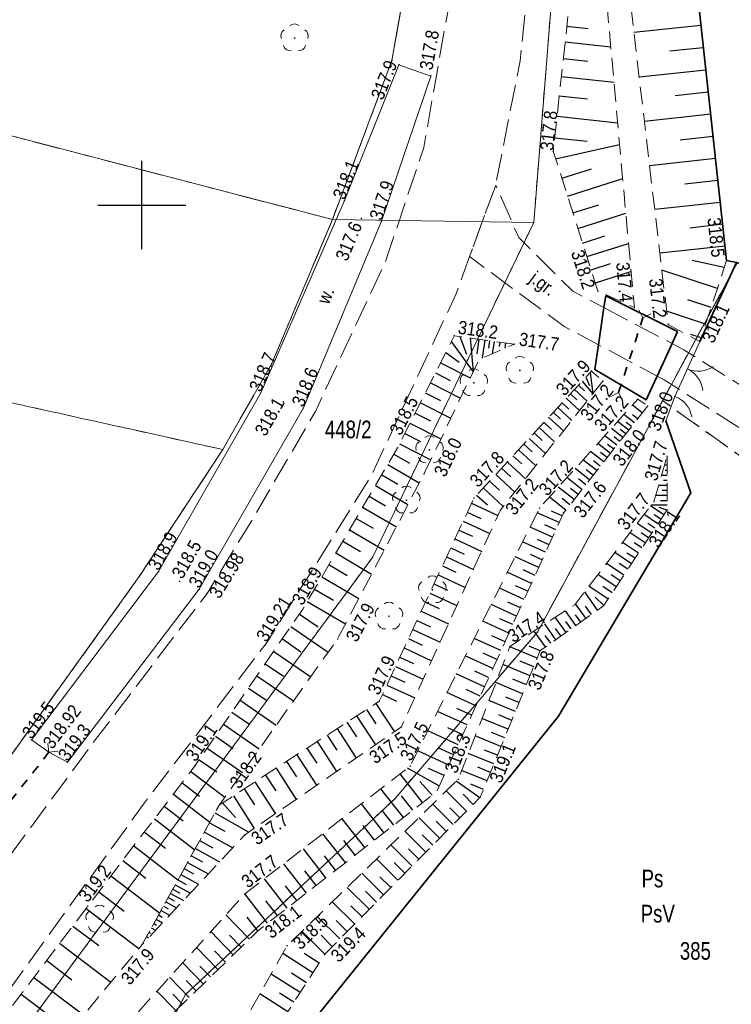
# Model space of a CAD drawing. Header units: metres. Extents: x 7523615 to 7533948, y 5492686 to 5502120.
# Tile 175 of 256: x 7531293 to 7531333, y 5496705 to 5496761. Entities that reach past the tile are written whole.
import ezdxf
from ezdxf.enums import TextEntityAlignment as Align

# ---------------------------------------------------------------- set-up
doc = ezdxf.new("R2010")
doc.units = ezdxf.units.M
for name, pattern in [('1.0_0.5', [1.5, 1, -0.5]), ('1.5_0.5', [2, 1.5, -0.5]), ('219-500', [0]), ('egkk-500', [2, 1.5, -0.5]), ('egug-500', [1, 0.5, -0.5]), ('otkz_500', [1, 0.5, -0.5]), ('otob_500', [0]), ('otof_500', [0])]:
    doc.linetypes.add(name, pattern=pattern)
doc.layers.get('0').update_dxf_attribs({"color": 2, "lineweight": 5})
doc.styles.get("Standard").update_dxf_attribs({"font": 'Working1250', "width": 0.75})
doc.linetypes.add('902-500', pattern='A,3.75,0,[1,ksztalty.shx,S=0.5,R=0,X=0,Y=0],3.75', length=7.5)

# ---------------------------------------------------------------- blocks, each defined once
blk = doc.blocks.new('203')
at = {"linetype": 'Continuous', "lineweight": 0}
h = blk.add_hatch(color=0, dxfattribs=at)
edge = h.paths.add_edge_path()
edge.add_arc((0, 0), 0.045, 0, 360)
blk = doc.blocks.new('PW01')
at = {"linetype": 'Continuous', "lineweight": 13}
h = blk.add_hatch(color=0, dxfattribs=at)
edge = h.paths.add_edge_path()
edge.add_arc((0, 0), 0.045, 0, 360)
blk = doc.blocks.new('OP021')
at = {"linetype": 'Continuous', "lineweight": 13}
h = blk.add_hatch(color=0, dxfattribs=at)
edge = h.paths.add_edge_path()
edge.add_arc((0, 0), 0.05, 0, 360)
at = {"color": 0, "linetype": 'Continuous', "lineweight": 13}
for centre, start, end in [((0, 0.4), 49.272, 130.728), ((-0.38, 0.124), 121.308, 202.548), ((0.38, 0.124), 337.452, 58.692), ((-0.235, -0.324), 193.221, 274.871), ((0.235, -0.324), 265.129, 346.779)]:
    blk.add_arc(centre, 0.4, start, end, dxfattribs=at)
blk = doc.blocks.new('OK02')
at = {"color": 0, "linetype": 'Continuous', "lineweight": 0}
for centre, start, end in [((-1.5, 0), 0, 60), ((1.5, 0), 120, 180)]:
    blk.add_arc(centre, 1.5, start, end, dxfattribs=at)
blk = doc.blocks.new('OK04')
at = {"color": 0, "linetype": 'Continuous', "lineweight": 0}
blk.add_arc((1.5, 0.001), 1.5, 120, 180, dxfattribs=at)
blk = doc.blocks.new('IB05')
at = {"color": 0, "linetype": 'Continuous', "lineweight": 13}
for q in [(0.354, 0.354), (0.354, -0.354)]:
    blk.add_line((0, 0), q, dxfattribs=at)
blk = doc.blocks.new('RAMKA500K')
at = {"color": 0}
for p, q in [((97.5, 250), (102.5, 250)), ((100, 247.5), (100, 250)), ((100, 0), (100, 2.5)), ((97.5, 0), (102.5, 0))]:
    blk.add_line(p, q, dxfattribs=at)

msp = doc.modelspace()

# ---------------------------------------------------------------- linework, layer by layer
at = {"layer": '000 Inne (niezydentyfikowane)', "color": 7, "linetype": 'CONTINUOUS', "lineweight": 25, "flags": 128}
for points in [[(7531324.1, 5496760.13), (7531325.3, 5496760)], [(7531331.69, 5496760.18), (7531327.9, 5496759.77)], [(7531324, 5496759.25), (7531326.58, 5496758.97)], [(7531331.83, 5496758.91), (7531329.94, 5496758.71)], [(7531323.89, 5496758.3), (7531325.28, 5496758.15)], [(7531331.97, 5496757.65), (7531328.2, 5496757.24)], [(7531323.78, 5496757.28), (7531326.77, 5496756.96)], [(7531323.66, 5496756.19), (7531325.26, 5496756.01)], [(7531332.11, 5496756.39), (7531330.23, 5496756.19)], [(7531323.54, 5496755.03), (7531326.97, 5496754.65)], [(7531332.25, 5496755.14), (7531328.49, 5496754.73)], [(7531323.4, 5496753.8), (7531325.24, 5496753.62)], [(7531332.38, 5496753.88), (7531330.51, 5496753.68)], [(7531323.46, 5496752.62), (7531327.08, 5496753.44)], [(7531332.52, 5496752.63), (7531328.78, 5496752.23)], [(7531323.81, 5496751.52), (7531325.49, 5496752.06)], [(7531324.14, 5496750.51), (7531327.26, 5496751.51)], [(7531332.66, 5496751.39), (7531330.79, 5496751.18)], [(7531324.44, 5496749.56), (7531325.9, 5496750.02)], [(7531332.79, 5496750.15), (7531329.08, 5496749.74)], [(7531324.72, 5496748.67), (7531327.44, 5496749.54)], [(7531332.93, 5496748.91), (7531331.07, 5496748.7)], [(7531324.99, 5496747.85), (7531326.25, 5496748.25)], [(7531325.23, 5496747.08), (7531327.59, 5496747.83)], [(7531333.06, 5496747.67), (7531329.37, 5496747.27)], [(7531325.47, 5496746.34), (7531326.57, 5496746.69)], [(7531333.02, 5496746.46), (7531331.19, 5496746.86)], [(7531325.71, 5496745.6), (7531327.73, 5496746.24)], [(7531332.63, 5496745.28), (7531329.48, 5496746.32)], [(7531332.27, 5496744.19), (7531330.95, 5496744.63)], [(7531331.96, 5496743.26), (7531329.75, 5496743.99)], [(7531318.02, 5496742.56), (7531318.4, 5496741.55)], [(7531331.7, 5496742.48), (7531331.12, 5496742.67)], [(7531317.54, 5496742.27), (7531318.78, 5496740.55)], [(7531318.62, 5496742.47), (7531318.78, 5496740.55)], [(7531319.11, 5496742.4), (7531319, 5496741.58)], [(7531319.44, 5496742.36), (7531319.29, 5496741.33)], [(7531319.71, 5496742.32), (7531319.65, 5496741.89)], [(7531319.97, 5496742.28), (7531319.87, 5496741.58)], [(7531320.29, 5496742.24), (7531320.26, 5496741.99)], [(7531320.61, 5496742.19), (7531320.57, 5496741.89)], [(7531317.23, 5496741.64), (7531318, 5496741.1)], [(7531316.93, 5496741.06), (7531318.62, 5496740.21)], [(7531316.65, 5496740.5), (7531317.49, 5496740.07)], [(7531325.41, 5496740.51), (7531325.56, 5496739.3)], [(7531316.36, 5496739.93), (7531318.07, 5496739.07)], [(7531324.75, 5496739.8), (7531325.1, 5496739.48)], [(7531324.96, 5496740.03), (7531325.56, 5496739.3)], [(7531325.18, 5496740.26), (7531325.37, 5496739.78)], [(7531316.07, 5496739.36), (7531316.93, 5496738.93)], [(7531324.3, 5496739.31), (7531324.66, 5496738.97)], [(7531324.53, 5496739.56), (7531325.24, 5496738.9)], [(7531315.79, 5496738.79), (7531317.51, 5496737.92)], [(7531323.82, 5496738.8), (7531324.21, 5496738.44)], [(7531324.06, 5496739.06), (7531324.81, 5496738.36)], [(7531328.37, 5496738.23), (7531327.81, 5496738.67)], [(7531315.49, 5496738.22), (7531316.36, 5496737.78)], [(7531323.32, 5496738.26), (7531323.73, 5496737.88)], [(7531323.58, 5496738.53), (7531324.37, 5496737.8)], [(7531327.92, 5496737.66), (7531327.33, 5496738.13)], [(7531328.11, 5496737.89), (7531327.81, 5496738.12)], [(7531315.2, 5496737.64), (7531316.95, 5496736.75)], [(7531322.8, 5496737.69), (7531323.22, 5496737.29)], [(7531323.06, 5496737.98), (7531323.9, 5496737.21)], [(7531327.6, 5496737.25), (7531326.97, 5496737.74)], [(7531327.76, 5496737.45), (7531327.46, 5496737.69)], [(7531314.91, 5496737.06), (7531315.79, 5496736.61)], [(7531322.24, 5496737.09), (7531322.69, 5496736.67)], [(7531322.52, 5496737.4), (7531323.4, 5496736.58)], [(7531326.93, 5496736.39), (7531326.24, 5496736.93)], [(7531327.27, 5496736.83), (7531326.62, 5496737.34)], [(7531327.44, 5496737.04), (7531327.12, 5496737.29)], [(7531314.61, 5496736.47), (7531316.39, 5496735.57)], [(7531321.66, 5496736.46), (7531322.13, 5496736.02)], [(7531321.95, 5496736.78), (7531322.88, 5496735.92)], [(7531326.57, 5496735.93), (7531325.85, 5496736.5)], [(7531326.75, 5496736.17), (7531326.4, 5496736.44)], [(7531327.1, 5496736.61), (7531326.77, 5496736.88)], [(7531314.29, 5496735.89), (7531315.17, 5496735.38)], [(7531321.35, 5496736.13), (7531322.33, 5496735.23)], [(7531326.19, 5496735.46), (7531325.44, 5496736.04)], [(7531326.38, 5496735.7), (7531326.01, 5496735.99)], [(7531313.95, 5496735.31), (7531315.73, 5496734.26)], [(7531320.72, 5496735.45), (7531321.75, 5496734.5)], [(7531321.04, 5496735.8), (7531321.54, 5496735.34)], [(7531325.8, 5496734.96), (7531325.01, 5496735.57)], [(7531325.99, 5496735.21), (7531325.61, 5496735.51)], [(7531329.78, 5496735.26), (7531329.63, 5496735.26)], [(7531313.6, 5496734.72), (7531314.51, 5496734.19)], [(7531320.06, 5496734.74), (7531321.14, 5496733.73)], [(7531320.39, 5496735.1), (7531320.92, 5496734.61)], [(7531325.38, 5496734.43), (7531324.57, 5496735.08)], [(7531325.59, 5496734.7), (7531325.19, 5496735.01)], [(7531329.78, 5496734.69), (7531329.47, 5496734.69)], [(7531329.78, 5496734.97), (7531329.66, 5496734.97)], [(7531319.71, 5496734.36), (7531320.27, 5496733.85)], [(7531324.95, 5496733.89), (7531324.1, 5496734.56)], [(7531325.17, 5496734.16), (7531324.75, 5496734.49)], [(7531329.78, 5496734.4), (7531329.58, 5496734.4)], [(7531313.25, 5496734.12), (7531315.09, 5496733.03)], [(7531319.35, 5496733.98), (7531320.49, 5496732.92)], [(7531324.51, 5496733.32), (7531323.61, 5496734.02)], [(7531324.73, 5496733.61), (7531324.3, 5496733.95)], [(7531329.78, 5496734.11), (7531329.3, 5496734.11)], [(7531329.78, 5496733.83), (7531329.5, 5496733.83)], [(7531312.89, 5496733.51), (7531313.82, 5496732.96)], [(7531318.69, 5496733.11), (7531320.19, 5496732.41)], [(7531318.98, 5496733.57), (7531319.6, 5496733.02)], [(7531324.04, 5496732.72), (7531323.11, 5496733.46)], [(7531324.27, 5496733.02), (7531323.82, 5496733.38)], [(7531329.78, 5496733.54), (7531329.13, 5496733.54)], [(7531329.78, 5496733.25), (7531329.41, 5496733.25)], [(7531312.52, 5496732.89), (7531314.43, 5496731.77)], [(7531318.45, 5496732.6), (7531319.21, 5496732.25)], [(7531323.65, 5496732.01), (7531322.41, 5496732.57)], [(7531323.83, 5496732.39), (7531323.23, 5496732.66)], [(7531329.26, 5496731.95), (7531328.47, 5496732.47)], [(7531329.6, 5496732.46), (7531328.84, 5496732.96)], [(7531329.78, 5496733), (7531328.88, 5496733)], [(7531329.43, 5496732.2), (7531329.05, 5496732.46)], [(7531329.77, 5496732.71), (7531329.32, 5496732.86)], [(7531312.15, 5496732.25), (7531313.12, 5496731.69)], [(7531318.22, 5496732.1), (7531319.73, 5496731.4)], [(7531328.91, 5496731.42), (7531328.08, 5496731.97)], [(7531329.09, 5496731.69), (7531328.68, 5496731.96)], [(7531311.77, 5496731.61), (7531313.74, 5496730.46)], [(7531317.98, 5496731.59), (7531318.74, 5496731.24)], [(7531323.28, 5496731.18), (7531322.01, 5496731.76)], [(7531323.47, 5496731.6), (7531322.84, 5496731.88)], [(7531328.54, 5496730.87), (7531327.68, 5496731.44)], [(7531328.73, 5496731.15), (7531328.31, 5496731.43)], [(7531311.39, 5496730.96), (7531312.39, 5496730.37)], [(7531317.75, 5496731.09), (7531319.27, 5496730.38)], [(7531322.89, 5496730.34), (7531321.59, 5496730.93)], [(7531323.09, 5496730.76), (7531322.44, 5496731.06)], [(7531328.16, 5496730.29), (7531327.25, 5496730.89)], [(7531328.35, 5496730.58), (7531327.91, 5496730.87)], [(7531311, 5496730.3), (7531313.03, 5496729.1)], [(7531317.51, 5496730.58), (7531318.27, 5496730.23)], [(7531327.76, 5496729.68), (7531326.81, 5496730.31)], [(7531327.96, 5496729.99), (7531327.5, 5496730.29)], [(7531317.27, 5496730.07), (7531318.8, 5496729.36)], [(7531322.5, 5496729.47), (7531321.16, 5496730.07)], [(7531322.7, 5496729.9), (7531322.04, 5496730.2)], [(7531327.33, 5496729.04), (7531326.34, 5496729.7)], [(7531327.55, 5496729.37), (7531327.06, 5496729.69)], [(7531310.6, 5496729.63), (7531311.64, 5496729.02)], [(7531317.04, 5496729.56), (7531317.8, 5496729.21)], [(7531322.09, 5496728.57), (7531320.72, 5496729.2)], [(7531322.3, 5496729.02), (7531321.62, 5496729.33)], [(7531310.2, 5496728.94), (7531312.3, 5496727.71)], [(7531316.8, 5496729.05), (7531318.33, 5496728.34)], [(7531326.89, 5496728.38), (7531325.85, 5496729.07)], [(7531327.12, 5496728.72), (7531326.61, 5496729.05)], [(7531309.79, 5496728.25), (7531310.86, 5496727.62)], [(7531316.32, 5496728.02), (7531317.86, 5496727.31)], [(7531316.56, 5496728.54), (7531317.33, 5496728.18)], [(7531321.68, 5496727.66), (7531320.27, 5496728.3)], [(7531321.88, 5496728.12), (7531321.19, 5496728.43)], [(7531325.84, 5496727.06), (7531325.11, 5496728.1)], [(7531326.43, 5496727.68), (7531325.34, 5496728.41)], [(7531326.67, 5496728.04), (7531326.13, 5496728.39)], [(7531309.38, 5496727.54), (7531311.54, 5496726.27)], [(7531316.08, 5496727.51), (7531316.85, 5496727.15)], [(7531321.46, 5496727.19), (7531320.75, 5496727.51)], [(7531326.19, 5496727.32), (7531325.7, 5496727.78)], [(7531315.84, 5496726.99), (7531317.39, 5496726.27)], [(7531321.25, 5496726.72), (7531319.81, 5496727.37)], [(7531324.61, 5496726.18), (7531324.02, 5496727.02)], [(7531325.17, 5496726.59), (7531324.58, 5496727.42)], [(7531325.49, 5496726.81), (7531325.16, 5496727.28)], [(7531308.94, 5496726.83), (7531310, 5496726.1)], [(7531315.6, 5496726.47), (7531316.37, 5496726.11)], [(7531320.81, 5496725.75), (7531319.33, 5496726.43)], [(7531321.03, 5496726.24), (7531320.3, 5496726.57)], [(7531324.05, 5496725.79), (7531323.44, 5496726.65)], [(7531324.33, 5496725.99), (7531324.03, 5496726.41)], [(7531324.88, 5496726.38), (7531324.59, 5496726.79)], [(7531308.45, 5496726.13), (7531310.57, 5496724.67)], [(7531315.36, 5496725.96), (7531316.91, 5496725.23)], [(7531322.88, 5496724.97), (7531322.24, 5496725.87)], [(7531323.47, 5496725.38), (7531322.85, 5496726.27)], [(7531323.76, 5496725.59), (7531323.45, 5496726.02)], [(7531307.97, 5496725.43), (7531309.02, 5496724.7)], [(7531315.11, 5496725.44), (7531315.89, 5496725.07)], [(7531320.36, 5496724.76), (7531318.84, 5496725.45)], [(7531320.59, 5496725.26), (7531319.84, 5496725.6)], [(7531323.18, 5496725.18), (7531322.86, 5496725.62)], [(7531307.48, 5496724.72), (7531309.58, 5496723.28)], [(7531314.87, 5496724.91), (7531316.43, 5496724.19)], [(7531322.42, 5496724.34), (7531320.87, 5496724.98)], [(7531322.58, 5496724.75), (7531321.95, 5496725.01)], [(7531314.63, 5496724.39), (7531315.41, 5496724.03)], [(7531319.9, 5496723.75), (7531318.34, 5496724.46)], [(7531320.13, 5496724.26), (7531319.36, 5496724.61)], [(7531322.22, 5496723.85), (7531321.45, 5496724.17)], [(7531307, 5496724.02), (7531308.04, 5496723.31)], [(7531314.38, 5496723.87), (7531315.95, 5496723.14)], [(7531319.66, 5496723.23), (7531318.88, 5496723.59)], [(7531322.01, 5496723.34), (7531320.47, 5496723.97)], [(7531306.53, 5496723.33), (7531308.6, 5496721.91)], [(7531314.14, 5496723.34), (7531314.92, 5496722.97)], [(7531319.43, 5496722.71), (7531317.83, 5496723.44)], [(7531321.8, 5496722.83), (7531321.04, 5496723.15)], [(7531306.05, 5496722.64), (7531307.08, 5496721.93)], [(7531313.89, 5496722.81), (7531315.47, 5496722.08)], [(7531319.18, 5496722.18), (7531318.38, 5496722.55)], [(7531321.59, 5496722.32), (7531320.07, 5496722.95)], [(7531305.58, 5496721.95), (7531307.62, 5496720.54)], [(7531313.64, 5496722.27), (7531314.43, 5496721.9)], [(7531318.94, 5496721.64), (7531317.3, 5496722.39)], [(7531321.18, 5496721.31), (7531319.68, 5496721.93)], [(7531321.38, 5496721.82), (7531320.63, 5496722.13)], [(7531312.73, 5496721.42), (7531313.26, 5496720.61)], [(7531313.27, 5496721.77), (7531314.32, 5496720.16)], [(7531318.44, 5496720.55), (7531316.76, 5496721.31)], [(7531318.69, 5496721.1), (7531317.86, 5496721.48)], [(7531305.11, 5496721.27), (7531306.12, 5496720.57)], [(7531312.18, 5496721.06), (7531313.25, 5496719.42)], [(7531320.77, 5496720.31), (7531319.28, 5496720.92)], [(7531320.97, 5496720.81), (7531320.23, 5496721.12)], [(7531304.64, 5496720.59), (7531306.66, 5496719.2)], [(7531311.07, 5496720.34), (7531312.15, 5496718.67)], [(7531311.63, 5496720.7), (7531312.17, 5496719.88)], [(7531317.93, 5496719.42), (7531316.21, 5496720.21)], [(7531318.19, 5496719.99), (7531317.34, 5496720.38)], [(7531304.17, 5496719.91), (7531305.18, 5496719.22)], [(7531310.51, 5496719.98), (7531311.05, 5496719.13)], [(7531320.36, 5496719.32), (7531318.9, 5496719.93)], [(7531320.57, 5496719.82), (7531319.83, 5496720.12)], [(7531303.71, 5496719.24), (7531305.71, 5496717.86)], [(7531309.36, 5496719.24), (7531309.92, 5496718.38)], [(7531309.94, 5496719.61), (7531311.04, 5496717.91)], [(7531317.41, 5496718.27), (7531315.64, 5496719.08)], [(7531317.67, 5496718.85), (7531316.8, 5496719.25)], [(7531320.16, 5496718.83), (7531319.43, 5496719.13)], [(7531303.25, 5496718.57), (7531304.25, 5496717.89)], [(7531308.78, 5496718.86), (7531309.91, 5496717.13)], [(7531319.96, 5496718.35), (7531318.51, 5496718.94)], [(7531307.61, 5496718.1), (7531308.75, 5496716.33)], [(7531308.2, 5496718.48), (7531308.77, 5496717.61)], [(7531316.87, 5496717.09), (7531315.06, 5496718.1)], [(7531317.14, 5496717.69), (7531316.25, 5496718.09)], [(7531319.57, 5496717.38), (7531318.13, 5496717.97)], [(7531319.76, 5496717.86), (7531319.04, 5496718.16)], [(7531302.78, 5496717.92), (7531304.7, 5496716.45)], [(7531307.01, 5496717.71), (7531307.59, 5496716.82)], [(7531315.92, 5496716.15), (7531314.64, 5496717.78)], [(7531302.29, 5496717.28), (7531303.27, 5496716.52)], [(7531305.8, 5496716.93), (7531306.39, 5496716.02)], [(7531306.41, 5496717.32), (7531307.58, 5496715.52)], [(7531314.83, 5496715.3), (7531313.55, 5496716.94)], [(7531316.46, 5496716.57), (7531315.76, 5496717.34)], [(7531319.17, 5496716.43), (7531317.83, 5496717.36)], [(7531319.37, 5496716.9), (7531318.66, 5496717.2)], [(7531301.79, 5496716.62), (7531303.86, 5496715.04)], [(7531305.19, 5496716.53), (7531306.38, 5496714.69)], [(7531315.37, 5496715.72), (7531314.73, 5496716.54)], [(7531318.41, 5496715.67), (7531317.26, 5496716.81)], [(7531318.79, 5496716.05), (7531318.22, 5496716.62)], [(7531301.26, 5496715.94), (7531302.35, 5496715.11)], [(7531304.57, 5496716.13), (7531305.31, 5496715.3)], [(7531313.73, 5496714.45), (7531312.46, 5496716.09)], [(7531317.65, 5496714.91), (7531316.49, 5496716.06)], [(7531318.03, 5496715.29), (7531317.46, 5496715.86)], [(7531300.72, 5496715.23), (7531303, 5496713.48)], [(7531304.15, 5496715.57), (7531306.06, 5496714.47)], [(7531312.64, 5496713.6), (7531311.36, 5496715.24)], [(7531314.28, 5496714.87), (7531313.64, 5496715.69)], [(7531316.88, 5496714.13), (7531315.71, 5496715.3)], [(7531303.84, 5496715.01), (7531304.71, 5496714.53)], [(7531313.19, 5496714.02), (7531312.55, 5496714.85)], [(7531317.27, 5496714.52), (7531316.68, 5496715.1)], [(7531300.15, 5496714.48), (7531301.34, 5496713.57)], [(7531303.55, 5496714.48), (7531305.16, 5496713.59)], [(7531311.54, 5496712.75), (7531310.26, 5496714.39)], [(7531316.1, 5496713.35), (7531314.91, 5496714.53)], [(7531316.5, 5496713.74), (7531315.9, 5496714.33)], [(7531299.55, 5496713.7), (7531302.05, 5496711.78)], [(7531303.04, 5496713.55), (7531304.41, 5496712.79)], [(7531303.28, 5496714), (7531304.03, 5496713.59)], [(7531310.44, 5496711.89), (7531309.16, 5496713.54)], [(7531312.09, 5496713.17), (7531311.45, 5496714)], [(7531315.32, 5496712.55), (7531314.11, 5496713.75)], [(7531315.71, 5496712.95), (7531315.11, 5496713.54)], [(7531302.81, 5496713.14), (7531303.44, 5496712.79)], [(7531310.99, 5496712.32), (7531310.35, 5496713.14)], [(7531314.52, 5496711.75), (7531313.3, 5496712.96)], [(7531298.92, 5496712.87), (7531300.23, 5496711.87)], [(7531302.4, 5496712.41), (7531302.94, 5496712.11)], [(7531302.6, 5496712.76), (7531303.77, 5496712.11)], [(7531309.34, 5496711.03), (7531308.05, 5496712.69)], [(7531314.92, 5496712.15), (7531314.31, 5496712.75)], [(7531298.25, 5496712.01), (7531301.01, 5496709.9)], [(7531302.22, 5496712.08), (7531303.22, 5496711.53)], [(7531308.24, 5496710.18), (7531306.95, 5496711.83)], [(7531309.89, 5496711.46), (7531309.25, 5496712.29)], [(7531313.71, 5496710.93), (7531312.47, 5496712.16)], [(7531314.12, 5496711.34), (7531313.5, 5496711.95)], [(7531301.9, 5496711.5), (7531302.76, 5496711.03)], [(7531302.05, 5496711.78), (7531302.52, 5496711.52)], [(7531308.79, 5496710.61), (7531308.15, 5496711.43)], [(7531312.89, 5496710.11), (7531311.64, 5496711.35)], [(7531297.56, 5496711.1), (7531299.01, 5496710)], [(7531301.5, 5496710.78), (7531301.83, 5496710.59)], [(7531301.63, 5496711), (7531302.36, 5496710.6)], [(7531301.76, 5496711.24), (7531302.15, 5496711.03)], [(7531307.13, 5496709.32), (7531305.84, 5496710.98)], [(7531313.3, 5496710.52), (7531312.68, 5496711.14)], [(7531296.84, 5496710.15), (7531299.83, 5496707.89)], [(7531301.23, 5496710.28), (7531301.5, 5496710.13)], [(7531301.36, 5496710.53), (7531301.97, 5496710.19)], [(7531307.69, 5496709.75), (7531307.04, 5496710.58)], [(7531312.07, 5496709.27), (7531310.8, 5496710.53)], [(7531312.48, 5496709.69), (7531311.85, 5496710.31)], [(7531300.95, 5496709.79), (7531301.16, 5496709.67)], [(7531301.09, 5496710.04), (7531301.57, 5496709.77)], [(7531306.1, 5496708.42), (7531304.77, 5496709.79)], [(7531306.58, 5496708.89), (7531305.97, 5496709.67)], [(7531311.23, 5496708.43), (7531309.94, 5496709.7)], [(7531296.09, 5496709.16), (7531297.57, 5496708.05)], [(7531300.54, 5496709.05), (7531300.78, 5496708.92)], [(7531300.68, 5496709.3), (7531300.83, 5496709.21)], [(7531300.82, 5496709.54), (7531301.18, 5496709.34)], [(7531311.65, 5496708.85), (7531311.01, 5496709.48)], [(7531300.27, 5496708.56), (7531300.38, 5496708.5)], [(7531300.41, 5496708.8), (7531300.49, 5496708.76)], [(7531305.18, 5496707.53), (7531303.91, 5496708.84)], [(7531305.63, 5496707.97), (7531304.98, 5496708.64)], [(7531310.38, 5496707.57), (7531309.08, 5496708.86)], [(7531310.8, 5496708), (7531310.16, 5496708.64)], [(7531295.34, 5496708.18), (7531298.25, 5496705.98)], [(7531304.31, 5496706.69), (7531303.1, 5496707.94)], [(7531304.74, 5496707.11), (7531304.12, 5496707.75)], [(7531309.69, 5496706.51), (7531307.99, 5496707.6)], [(7531310.05, 5496707.06), (7531309.2, 5496707.6)], [(7531294.61, 5496707.21), (7531296.04, 5496706.12)], [(7531303.48, 5496705.88), (7531302.32, 5496707.08)], [(7531303.89, 5496706.28), (7531303.3, 5496706.89)], [(7531293.88, 5496706.25), (7531296.7, 5496704.12)], [(7531302.69, 5496705.11), (7531301.58, 5496706.26)], [(7531308.97, 5496705.39), (7531307.33, 5496706.44)], [(7531309.33, 5496705.94), (7531308.49, 5496706.48)], [(7531303.08, 5496705.49), (7531302.51, 5496706.08)], [(7531293.17, 5496705.3), (7531294.56, 5496704.25)], [(7531301.93, 5496704.37), (7531300.86, 5496705.47)], [(7531302.3, 5496704.74), (7531301.76, 5496705.3)], [(7531308.27, 5496704.3), (7531306.69, 5496705.31)], [(7531308.62, 5496704.84), (7531307.81, 5496705.35)]]:
    msp.add_lwpolyline(points, dxfattribs=at)
at = {"layer": '217-kontur klasyfikacyjny', "color": 7, "linetype": 'egkk-500', "lineweight": 18, "flags": 128}
for points in [[(7531314.18, 5496758.19), (7531318.16, 5496780.78)], [(7531310.81, 5496749.18), (7531314.18, 5496758.19)], [(7531310.81, 5496749.18), (7531291.8, 5496754.13)], [(7531307.37, 5496741.02), (7531310.81, 5496749.18)], [(7531333.76, 5496746.75), (7531329.52, 5496738.92)], [(7531304.59, 5496736.15), (7531276.27, 5496742.42)], [(7531304.59, 5496736.15), (7531307.37, 5496741.02)], [(7531329.52, 5496738.92), (7531322.43, 5496725.81)], [(7531352.76, 5496722.34), (7531329.52, 5496738.92)], [(7531299.86, 5496728.96), (7531304.59, 5496736.15)], [(7531282.69, 5496705.05), (7531299.86, 5496728.96)], [(7531322.43, 5496725.81), (7531314.34, 5496716.36)], [(7531314.34, 5496716.36), (7531302.48, 5496705.28)], [(7531302.48, 5496705.28), (7531298.68, 5496698.21)]]:
    msp.add_lwpolyline(points, dxfattribs=at)
at = {"layer": '218-kontur użytku gruntowego', "color": 7, "linetype": 'egug-500', "lineweight": 18, "flags": 128}
for points in [[(7531322.22, 5496749.02), (7531324.95, 5496783.14)], [(7531318.16, 5496780.78), (7531314.18, 5496758.19)], [(7531314.18, 5496758.19), (7531310.81, 5496749.18)], [(7531310.81, 5496749.18), (7531291.8, 5496754.13)], [(7531310.81, 5496749.18), (7531307.37, 5496741.02)], [(7531313.08, 5496730.04), (7531322.22, 5496749.02)], [(7531333.76, 5496746.75), (7531329.52, 5496738.92)], [(7531276.27, 5496742.42), (7531304.59, 5496736.15)], [(7531307.37, 5496741.02), (7531304.59, 5496736.15)], [(7531329.52, 5496738.92), (7531322.43, 5496725.81)], [(7531329.52, 5496738.92), (7531352.76, 5496722.34)], [(7531304.59, 5496736.15), (7531299.86, 5496728.96)], [(7531292.48, 5496702.14), (7531313.08, 5496730.04)], [(7531299.86, 5496728.96), (7531282.69, 5496705.05)], [(7531322.43, 5496725.81), (7531314.34, 5496716.36)], [(7531314.34, 5496716.36), (7531302.48, 5496705.28)], [(7531302.48, 5496705.28), (7531298.68, 5496698.21)]]:
    msp.add_lwpolyline(points, dxfattribs=at)
at = {"layer": '219-działka ewidencyjna', "color": 3, "linetype": '219-500', "lineweight": 18, "flags": 128}
for points in [[(7531322.22, 5496749.02), (7531324.95, 5496783.14)], [(7531314.18, 5496758.19), (7531318.16, 5496780.78)], [(7531310.81, 5496749.18), (7531314.18, 5496758.19)], [(7531291.8, 5496754.13), (7531310.81, 5496749.18)], [(7531307.37, 5496741.02), (7531310.81, 5496749.18)], [(7531322.22, 5496749.02), (7531310.81, 5496749.18)], [(7531313.08, 5496730.04), (7531322.22, 5496749.02)], [(7531333.76, 5496746.75), (7531322.43, 5496725.81)], [(7531304.59, 5496736.15), (7531307.37, 5496741.02)], [(7531299.86, 5496728.96), (7531304.59, 5496736.15)], [(7531292.48, 5496702.14), (7531313.08, 5496730.04)], [(7531282.69, 5496705.05), (7531299.86, 5496728.96)], [(7531314.34, 5496716.36), (7531322.43, 5496725.81)], [(7531302.48, 5496705.28), (7531314.34, 5496716.36)], [(7531298.68, 5496698.21), (7531302.48, 5496705.28)]]:
    msp.add_lwpolyline(points, dxfattribs=at)
at = {"layer": 'brama', "color": 7, "linetype": 'otob_500', "lineweight": 18, "flags": 128}
msp.add_lwpolyline([(7531331.63, 5496742.27), (7531330.22, 5496739.16)], dxfattribs=at)
at = {"layer": 'furtka', "color": 7, "linetype": 'otof_500', "lineweight": 18, "flags": 128}
msp.add_lwpolyline([(7531330.22, 5496739.16), (7531329.7, 5496737.78)], dxfattribs=at)
at = {"layer": 'jezdnia', "color": 7, "linetype": '1.5_0.5', "lineweight": 18, "flags": 128}
for points in [[(7531320.64, 5496791.72), (7531325.95, 5496795.58), (7531325.35, 5496793.38), (7531324.23, 5496788.22), (7531323.13, 5496786.69), (7531323.12, 5496784.69), (7531322.93, 5496772.49), (7531321.45, 5496758.18), (7531320.06, 5496751.13), (7531318.58, 5496747.08), (7531317.8, 5496744.94), (7531312.99, 5496734.63), (7531307.07, 5496725.19), (7531300.1, 5496716.07), (7531288.51, 5496700.05), (7531283.92, 5496694.08), (7531270.28, 5496674.09), (7531266.02, 5496667.48), (7531263.74, 5496664.06), (7531259.33, 5496658.88), (7531256.71, 5496654.85), (7531245.99, 5496640.08), (7531241.23, 5496640.93), (7531250.3, 5496653.45), (7531247.05, 5496655.85), (7531251.13, 5496661.31), (7531254.82, 5496659.92), (7531266.1, 5496675.98), (7531273.68, 5496686.65), (7531281.25, 5496697.7), (7531284.77, 5496702.56), (7531285.78, 5496704.03), (7531297.25, 5496719.55), (7531303.7, 5496728), (7531306.31, 5496732.25), (7531309.86, 5496738.35), (7531313.84, 5496746.86), (7531315.98, 5496753.26), (7531317.38, 5496761.16), (7531318.54, 5496772.5), (7531319.05, 5496785), (7531319.58, 5496788.75)], [(7531326.2, 5496744.19), (7531330.06, 5496742.15), (7531329.21, 5496740.31), (7531325.89, 5496742.08), (7531323.95, 5496743.12), (7531318.58, 5496747.08), (7531320.06, 5496751.13), (7531321.37, 5496748.17), (7531324.43, 5496745.12)], [(7531330.06, 5496742.15), (7531330.73, 5496741.8), (7531336.86, 5496737.95), (7531344.71, 5496732.21), (7531352.08, 5496726.79), (7531358.49, 5496723.36), (7531363.57, 5496721.84), (7531362.88, 5496718.2), (7531351.71, 5496724.52), (7531341.23, 5496732.11), (7531335.38, 5496736.42), (7531329.61, 5496740.1), (7531329.21, 5496740.31)]]:
    msp.add_lwpolyline(points, close=True, dxfattribs=at)
at = {"layer": 'most', "color": 7, "linetype": 'CONTINUOUS', "lineweight": 35, "flags": 128}
msp.add_lwpolyline([(7531330.37, 5496742.84), (7531330.06, 5496742.15), (7531329.21, 5496740.31), (7531328.59, 5496738.96), (7531325.68, 5496740.68), (7531325.89, 5496742.08), (7531326.2, 5496744.19), (7531326.3, 5496744.85)], close=True, dxfattribs=at)
at = {"layer": 'ogrodzenie trwałe', "color": 7, "linetype": '902-500', "lineweight": 35, "flags": 128}
for points in [[(7531333.71, 5496746.74), (7531333.15, 5496746.86), (7531331.34, 5496763.42), (7531331.44, 5496778.56)], [(7531331.63, 5496742.27), (7531333.71, 5496746.74), (7531340.96, 5496744.66), (7531403.73, 5496725.74)], [(7531304.96, 5496697.87), (7531323.62, 5496721.04), (7531331.13, 5496733.69), (7531329.7, 5496737.78)]]:
    msp.add_lwpolyline(points, dxfattribs=at)
at = {"layer": 'przepust', "color": 7, "linetype": 'otkz_500', "lineweight": 35, "flags": 128}
for points in [[(7531327.03, 5496739.39), (7531328.41, 5496743.61)], [(7531294.74, 5496719), (7531291.68, 5496715.14)]]:
    msp.add_lwpolyline(points, dxfattribs=at)
at = {"layer": 'rów przydrożny (poligon)', "color": 7, "linetype": 'CONTINUOUS', "lineweight": 18, "flags": 128}
msp.add_lwpolyline([(7531293.75, 5496719.7), (7531300.95, 5496729.24), (7531306.74, 5496739.36), (7531311.49, 5496750.25), (7531314.58, 5496757.95), (7531316.39, 5496757.31), (7531313.59, 5496749.08), (7531309.16, 5496738.51), (7531303.26, 5496728.24), (7531295.79, 5496718.44), (7531294.74, 5496719)], close=True, dxfattribs=at)
at = {"layer": 'skarpa nieumocniona', "color": 7, "linetype": '1.0_0.5', "lineweight": 18, "flags": 128}
for points in [[(7531326.83, 5496786.32), (7531327.73, 5496787.03), (7531331.14, 5496778.49), (7531331.34, 5496763.42), (7531333.15, 5496746.86), (7531331.63, 5496742.27), (7531329.84, 5496743.24), (7531327.46, 5496763.5), (7531329.29, 5496778.66)], [(7531326.83, 5496786.32), (7531327.73, 5496787.03), (7531331.14, 5496778.49), (7531331.34, 5496763.42), (7531333.15, 5496746.86), (7531331.63, 5496742.27), (7531329.84, 5496743.24), (7531327.46, 5496763.5), (7531329.29, 5496778.66)], [(7531325.86, 5496745.12), (7531323.32, 5496753.06), (7531324.69, 5496765.55), (7531324.96, 5496778.06), (7531324.11, 5496784.8), (7531325.44, 5496785.23), (7531327.73, 5496778.92), (7531326.19, 5496763.32), (7531327.92, 5496744.19)], [(7531325.86, 5496745.12), (7531323.32, 5496753.06), (7531324.69, 5496765.55), (7531324.96, 5496778.06), (7531324.11, 5496784.8), (7531325.44, 5496785.23), (7531327.73, 5496778.92), (7531326.19, 5496763.32), (7531327.92, 5496744.19)], [(7531321.11, 5496742.12), (7531317.71, 5496742.6), (7531314.5, 5496736.25), (7531309.12, 5496727.1), (7531303.03, 5496718.25), (7531296.94, 5496710.29), (7531288.78, 5496699.5), (7531291.24, 5496697.55), (7531300.03, 5496708.12), (7531304.4, 5496716.02), (7531311.1, 5496725.42), (7531316, 5496734.77), (7531319.12, 5496741.26)], [(7531321.11, 5496742.12), (7531317.71, 5496742.6), (7531314.5, 5496736.25), (7531309.12, 5496727.1), (7531303.03, 5496718.25), (7531296.94, 5496710.29), (7531288.78, 5496699.5), (7531291.24, 5496697.55), (7531300.03, 5496708.12), (7531304.4, 5496716.02), (7531311.1, 5496725.42), (7531316, 5496734.77), (7531319.12, 5496741.26)], [(7531326.14, 5496740.03), (7531320.34, 5496732.73), (7531314.72, 5496720.44), (7531305.85, 5496714.33), (7531300.03, 5496708.12), (7531304.4, 5496716.02), (7531313.46, 5496721.89), (7531318.83, 5496733.41), (7531325.49, 5496740.6)], [(7531326.14, 5496740.03), (7531320.34, 5496732.73), (7531314.72, 5496720.44), (7531305.85, 5496714.33), (7531300.03, 5496708.12), (7531304.4, 5496716.02), (7531313.46, 5496721.89), (7531318.83, 5496733.41), (7531325.49, 5496740.6)], [(7531328.68, 5496738.62), (7531323.9, 5496732.55), (7531316.73, 5496716.78), (7531306.57, 5496708.88), (7531298.87, 5496701.41), (7531295.19, 5496697.91), (7531293.4, 5496698.03), (7531297.97, 5496702.26), (7531305.83, 5496710.97), (7531315.21, 5496718.22), (7531322.55, 5496732.84), (7531328.11, 5496739)], [(7531328.68, 5496738.62), (7531323.9, 5496732.55), (7531316.73, 5496716.78), (7531306.57, 5496708.88), (7531298.87, 5496701.41), (7531295.19, 5496697.91), (7531293.4, 5496698.03), (7531297.97, 5496702.26), (7531305.83, 5496710.97), (7531315.21, 5496718.22), (7531322.55, 5496732.84), (7531328.11, 5496739)], [(7531329.78, 5496735.76), (7531329.78, 5496732.73), (7531326.17, 5496727.29), (7531322.59, 5496724.76), (7531319.19, 5496716.46), (7531310.37, 5496707.56), (7531304.05, 5496697.74), (7531302.61, 5496695.3), (7531302.62, 5496698.16), (7531308.24, 5496708.04), (7531317.94, 5496717.47), (7531320.87, 5496724.99), (7531324.54, 5496727.36), (7531329.03, 5496733.2)], [(7531329.78, 5496735.76), (7531329.78, 5496732.73), (7531326.17, 5496727.29), (7531322.59, 5496724.76), (7531319.19, 5496716.46), (7531310.37, 5496707.56), (7531304.05, 5496697.74), (7531302.61, 5496695.3), (7531302.62, 5496698.16), (7531308.24, 5496708.04), (7531317.94, 5496717.47), (7531320.87, 5496724.99), (7531324.54, 5496727.36), (7531329.03, 5496733.2)]]:
    msp.add_lwpolyline(points, close=True, dxfattribs=at)

# ---------------------------------------------------------------- block references
at = {"layer": '203-punkt graniczny', "color": 3, "linetype": 'CONTINUOUS', "lineweight": 18}
for p in [(7531314.18, 5496758.19), (7531310.81, 5496749.18), (7531322.22, 5496749.02), (7531307.37, 5496741.02), (7531304.59, 5496736.15), (7531313.08, 5496730.04), (7531299.86, 5496728.96), (7531322.43, 5496725.81), (7531314.34, 5496716.36), (7531302.48, 5496705.28)]:
    msp.add_blockref('203', p, dxfattribs=at)
at = {"layer": 'brama', "color": 7, "linetype": 'CONTINUOUS', "lineweight": 18, "rotation": 245.612}
msp.add_blockref('OK02', (7531330.925, 5496740.715), dxfattribs=at)
at = {"layer": 'drzewo liściaste', "color": 7, "linetype": 'CONTINUOUS', "lineweight": 18}
for p in [(7531308.66, 5496759.46), (7531321.43, 5496740.63), (7531318.82, 5496739.93), (7531316.31, 5496736.13), (7531315, 5496733.28), (7531316.47, 5496728.2), (7531314.01, 5496726.71), (7531297.61, 5496709.54)]:
    msp.add_blockref('OP021', p, dxfattribs=at)
at = {"layer": 'furtka', "color": 7, "linetype": 'CONTINUOUS', "lineweight": 18, "rotation": 249.353}
msp.add_blockref('OK04', (7531330.22, 5496739.16), dxfattribs=at)
at = {"layer": 'pikieta naturalna', "color": 7, "linetype": 'CONTINUOUS', "lineweight": 13}
for p in [(7531314.58, 5496757.95), (7531316.39, 5496757.31), (7531323.32, 5496753.06), (7531311.49, 5496750.25), (7531312.45, 5496749.24), (7531313.59, 5496749.08), (7531333.15, 5496746.86), (7531325.86, 5496745.12), (7531327.92, 5496744.19), (7531329.84, 5496743.24), (7531317.71, 5496742.6), (7531321.11, 5496742.12), (7531331.63, 5496742.27), (7531325.49, 5496740.6), (7531326.14, 5496740.03), (7531306.74, 5496739.36), (7531330.22, 5496739.16), (7531308.02, 5496738.85), (7531328.11, 5496739), (7531328.68, 5496738.62), (7531309.16, 5496738.51), (7531314.5, 5496736.25), (7531329.78, 5496735.76), (7531316, 5496734.77), (7531318.83, 5496733.41), (7531329.03, 5496733.2), (7531320.34, 5496732.73), (7531322.55, 5496732.84), (7531323.9, 5496732.55), (7531329.78, 5496732.73), (7531300.95, 5496729.24), (7531302.14, 5496728.69), (7531303.26, 5496728.24), (7531309.12, 5496727.1), (7531311.1, 5496725.42), (7531320.87, 5496724.99), (7531322.59, 5496724.76), (7531313.46, 5496721.89), (7531314.72, 5496720.44), (7531293.75, 5496719.7), (7531295.79, 5496718.44), (7531303.03, 5496718.25), (7531315.21, 5496718.22), (7531317.94, 5496717.47), (7531319.19, 5496716.46), (7531304.4, 5496716.02), (7531305.85, 5496714.33), (7531305.83, 5496710.97), (7531296.94, 5496710.29), (7531306.57, 5496708.88), (7531300.03, 5496708.12), (7531308.24, 5496708.04), (7531310.37, 5496707.56)]:
    msp.add_blockref('PW01', p, dxfattribs=at)
at = {"layer": 'pikieta sztuczna', "color": 7, "linetype": 'CONTINUOUS', "lineweight": 13}
for p in [(7531303.7, 5496728), (7531307.07, 5496725.19), (7531294.74, 5496719)]:
    msp.add_blockref('PW01', p, dxfattribs=at)
at = {"layer": 'przepust', "color": 7, "linetype": 'CONTINUOUS', "lineweight": 35}
for p, rotation in [((7531328.41, 5496743.61), 431.892), ((7531327.03, 5496739.39), 251.892), ((7531294.74, 5496719), 411.595)]:
    msp.add_blockref('IB05', p, dxfattribs=dict(at, rotation=rotation))
at = {"layer": 'Wstawianie ramki sekcyjnej z opisem', "color": 7, "linetype": 'CONTINUOUS', "lineweight": 13}
for p in [(7531200, 5496750), (7531200, 5496500)]:
    msp.add_blockref('RAMKA500K', p, dxfattribs=at)

# ---------------------------------------------------------------- texts
at = {"layer": '209-oznaczenie konturu klasyfikacyjnego', "color": 7, "linetype": 'CONTINUOUS', "lineweight": 18, "width": 0.79}
msp.add_text('PsV', height=1, dxfattribs=at).set_placement((7531328.28, 5496710.36), align=Align.TOP_LEFT)
at = {"layer": '210-oznaczenie konturu użytku gruntowego', "color": 7, "linetype": 'CONTINUOUS', "lineweight": 18, "width": 0.79}
msp.add_text('Ps', height=1, dxfattribs=at).set_placement((7531328.33, 5496711.35))
at = {"layer": '211-numer działki ewidencyjnej', "color": 3, "linetype": 'CONTINUOUS', "lineweight": 18, "width": 0.79}
for s, p in [('448/2', (7531310.38, 5496737.79)), ('385', (7531330.5, 5496708.25))]:
    msp.add_text(s, height=1, dxfattribs=at).set_placement(p, align=Align.TOP_LEFT)
at = {"layer": 'jezdnia-Atr17', "color": 7, "width": 0.9}
msp.add_text('j.gr.', height=0.75, rotation=323.593, dxfattribs=at).set_placement((7531321.91, 5496745.7))
at = {"layer": 'pikieta naturalna-Atr2', "color": 7, "width": 0.9}
for s, rotation, p in [('317.8', 79.951, (7531316.47, 5496757.61)), ('317.9', 68.134, (7531313.66, 5496755.9)), ('317.8', 83.74, (7531323.32, 5496753.06)), ('318.1', 68.134, (7531311.49, 5496750.25)), ('317.9', 71.211, (7531313.59, 5496749.08)), ('318.5', 276.237, (7531332.06, 5496749.25)), ('317.6', 67.261, (7531311.64, 5496746.77)), ('318.2', 287.739, (7531324.32, 5496747.31)), ('317.4', 275.167, (7531326.89, 5496746.73)), ('317.2', 276.7, (7531328.75, 5496745.8)), ('318.1', 65.046, (7531332.4, 5496742.12)), ('318.2', 351.964, (7531317.89, 5496742.72)), ('317.7', 351.964, (7531321.35, 5496742.05)), ('318.7', 66.434, (7531306.74, 5496739.36)), ('318.6', 67.261, (7531309.16, 5496738.51)), ('317.9', 47.191, (7531323.96, 5496739.14)), ('317.2', 51.532, (7531325.38, 5496737.7)), ('318.5', 63.183, (7531314.68, 5496736.9)), ('317.2', 47.931, (7531326.13, 5496737.1)), ('318.0', 69.353, (7531329.35, 5496737.13)), ('318.1', 60.224, (7531307.01, 5496736.85)), ('318.0', 51.78, (7531327.22, 5496735.14)), ('318.0', 64.325, (7531317.2, 5496734.54)), ('317.7', 73.671, (7531329.19, 5496734.32)), ('317.8', 47.191, (7531319.07, 5496733.96)), ('317.2', 47.931, (7531322.99, 5496733.47)), ('317.2', 51.532, (7531321.13, 5496732.37)), ('317.6', 51.78, (7531325, 5496732.21)), ('317.7', 52.446, (7531327.48, 5496731.52)), ('318.1', 56.432, (7531329.3, 5496730.53)), ('318.9', 60.224, (7531300.95, 5496729.24)), ('318.5', 60.123, (7531302.3, 5496728.77)), ('319.0', 60.123, (7531303.26, 5496728.24)), ('318.9', 59.545, (7531309.11, 5496727.27)), ('317.9', 62.343, (7531312.19, 5496725.19)), ('317.4', 32.853, (7531321.06, 5496725.18)), ('317.8', 67.724, (7531322.55, 5496722.46)), ('317.9', 65.008, (7531313.44, 5496722.19)), ('319.5', 52.957, (7531293.75, 5496719.7)), ('317.5', 63.341, (7531315.27, 5496718.45)), ('319.3', 52.683, (7531295.79, 5496718.44)), ('319.1', 55.467, (7531303.05, 5496718.42)), ('317.5', 34.561, (7531313.23, 5496718.31)), ('318.3', 68.713, (7531317.84, 5496717.75)), ('318.2', 54.52, (7531305.53, 5496716.88)), ('319.1', 67.724, (7531320.37, 5496717.2)), ('317.7', 34.561, (7531306.54, 5496713.71)), ('317.7', 37.701, (7531306.02, 5496711.27)), ('319.2', 52.581, (7531296.94, 5496710.45)), ('318.1', 37.867, (7531307.35, 5496708.41)), ('318.5', 44.191, (7531309.01, 5496707.77)), ('319.4', 45.259, (7531311.17, 5496707.05)), ('317.9', 50.253, (7531299.33, 5496705.76))]:
    msp.add_text(s, height=0.75, rotation=rotation, dxfattribs=at).set_placement(p)
at = {"layer": 'pikieta sztuczna-Atr2', "color": 7, "width": 0.9}
for s, rotation, p in [('318.98', 58.445, (7531304.4, 5496727.65)), ('319.21', 57.907, (7531307.07, 5496725.19)), ('318.92', 52.683, (7531294.93, 5496719.13))]:
    msp.add_text(s, height=0.75, rotation=rotation, dxfattribs=at).set_placement(p)
at = {"layer": 'rów przydrożny (poligon)-Atr17', "color": 7, "width": 0.9}
msp.add_text('w.', height=0.75, rotation=67.261, dxfattribs=at).set_placement((7531310.59, 5496744.32))

doc.saveas('drawing.dxf')
